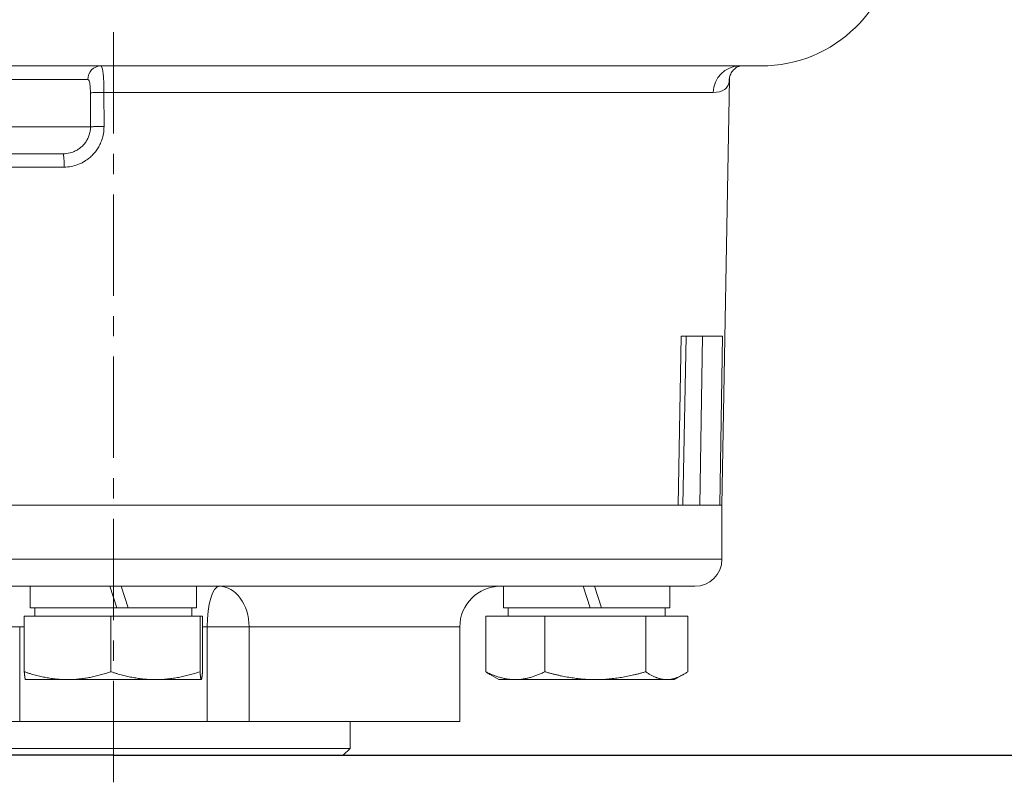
# Model space of a CAD drawing. Header units: millimetres. Extents: x -104 to 382, y -287 to 234.
# Tile 37 of 46: x -7 to 66, y -18 to 38. Entities that reach past the tile are written whole.
import ezdxf

# ---------------------------------------------------------------- set-up
doc = ezdxf.new("R2010")
doc.units = ezdxf.units.MM
for name, pattern in [('K5LT_AXLED', [12, 7.5, -1.5, 1.5, -1.5]), ('K5LT_BASIC', [0]), ('K5LT_THIN', [0])]:
    doc.linetypes.add(name, pattern=pattern)
doc.styles.add('KDIMTEXTSTYLE', font='GOST_AU.SHX', dxfattribs={"width": 0.96, "oblique": 15, "height": 5})
doc.dimstyles.new('KDIMSTYLE (1.00)', dxfattribs={"dimtxt": 5, "dimasz": 1, "dimexe": 2, "dimexo": 0, "dimgap": 1, "dimtad": 1, "dimtxsty": 'KDIMTEXTSTYLE', "dimsah": 1, "dimcen": 0, "dimdle": 1, "dimadec": 0, "dimazin": 0, "dimtfac": 0.667, "dimtmove": 0, "dimatfit": 3, "dimfxl": 1, "dimtvp": 1, "dimtolj": 1, "dimtzin": 0, "dimarcsym": 0})

# ---------------------------------------------------------------- blocks, each defined once
blk = doc.blocks.new('KDIMARROW_01')
blk.add_hatch(color=0).paths.add_polyline_path([(0, 0), (-5, 0.658), (-4.5, 0), (-5, -0.658)])
at = {"color": 0, "linetype": 'K5LT_THIN', "lineweight": 18}
for p, q in [((-4.5, 0), (-5, 0.658)), ((-5, 0.658), (0, 0)), ((0, 0), (-5, -0.658)), ((-5, -0.658), (-4.5, 0)), ((0, 0), (-1, 0))]:
    blk.add_line(p, q, dxfattribs=at)

msp = doc.modelspace()

# ---------------------------------------------------------------- linework, layer by layer
at = {"color": 30, "linetype": 'K5LT_AXLED', "lineweight": 18, "true_color": 0xff8000}
msp.add_line((0, -18), (0, 217.5), dxfattribs=at)
at = {"color": 150, "linetype": 'K5LT_BASIC', "lineweight": 20, "true_color": 0x0080ff}
for p, q in [((-12, 35), (47.89, 35)), ((8.567, 35), (10.358, 35)), ((21.043, 35), (21.748, 35)), ((45, 2.5), (45.55, 34.022)), ((-14, 28.5), (-3.72, 28.5)), ((41.994, 15), (42.181, 15)), ((45.052, 15), (41.994, 15)), ((42.349, 15), (42.119, 2.5)), ((-45, 2.5), (41.762, 2.5)), ((-45, 2.5), (41.762, 2.5)), ((31.676, 2.5), (28.072, 2.5)), ((40.235, 2.5), (38.323, 2.5)), ((41.762, 2.5), (42.119, 2.5)), ((41.762, 2.5), (44.848, 2.5)), ((43.373, 2.5), (42.119, 2.5)), ((43.373, 2.5), (44.848, 2.5)), ((44.848, 2.5), (44.886, 2.5)), ((45, 2.5), (44.848, 2.5)), ((44.848, 2.5), (44.886, 2.5)), ((44.886, 2.5), (45, 2.5)), ((45, -1.5), (45, 2.5)), ((-43, -3.5), (43, -3.5)), ((-6.15, -3.5), (-6.15, -5.1)), ((0.262, -5.1), (-0.258, -3.5)), ((0.582, -3.5), (1.102, -5.1)), ((6.15, -3.5), (6.15, -5.1)), ((28.85, -3.5), (28.85, -5.1)), ((35.262, -5.1), (34.742, -3.5)), ((35.582, -3.5), (36.102, -5.1)), ((41.15, -3.5), (41.15, -5.1)), ((-6.59, -5.7), (-6.59, -9.82)), ((-6.59, -5.7), (-0.184, -5.7)), ((-6.15, -5.1), (0.262, -5.1)), ((-5.8, -5.7), (-5.8, -5.1)), ((-0.184, -5.7), (-0.184, -9.82)), ((-0.184, -5.7), (6.406, -5.7)), ((0.262, -5.1), (1.102, -5.1)), ((1.102, -5.1), (6.15, -5.1)), ((5.8, -5.7), (5.8, -5.1)), ((6.406, -5.7), (6.59, -5.7)), ((6.406, -5.7), (6.406, -9.82)), ((6.59, -5.7), (6.59, -9.82)), ((27.531, -5.7), (27.531, -9.82)), ((27.531, -5.7), (31.909, -5.7)), ((28.85, -5.1), (35.262, -5.1)), ((29.2, -5.7), (29.2, -5.1)), ((31.909, -5.7), (39.377, -5.7)), ((31.909, -5.7), (31.909, -9.82)), ((35.262, -5.1), (36.102, -5.1)), ((36.102, -5.1), (41.15, -5.1)), ((39.377, -5.7), (42.469, -5.7)), ((39.377, -5.7), (39.377, -9.82)), ((40.8, -5.7), (40.8, -5.1)), ((42.469, -5.7), (42.469, -9.82)), ((25.617, -13.5), (25.617, -6.5)), ((28.5, -10.4), (27.867, -10.035)), ((41.5, -10.4), (42.133, -10.035)), ((-6.5, -10.4), (-6.505, -10.397)), ((-3.387, -10.4), (-6.5, -10.4)), ((3.111, -10.4), (-3.387, -10.4)), ((6.498, -10.4), (3.111, -10.4)), ((6.5, -10.4), (6.498, -10.4)), ((6.5, -10.4), (6.505, -10.397)), ((29.72, -10.4), (28.5, -10.4)), ((35.643, -10.4), (29.72, -10.4)), ((40.923, -10.4), (35.643, -10.4)), ((41.5, -10.4), (40.923, -10.4)), ((-10.029, -13.5), (-6.929, -13.5)), ((6.929, -13.5), (-6.929, -13.5)), ((6.929, -13.5), (10.029, -13.5)), ((25.617, -13.5), (10.029, -13.5)), ((17.5, -13.5), (17.5, -15.5)), ((17.5, -15.5), (-17.5, -15.5)), ((-17, -16), (17, -16)), ((17, -16), (17.5, -15.5))]:
    msp.add_line(p, q, dxfattribs=at)
at = {"color": 7, "linetype": 'K5LT_THIN', "lineweight": 18}
for p, q in [((-12, 34), (-1.892, 34)), ((45.549, 34.022), (45.55, 34.034)), ((-1.7, 33.017), (-1.693, 30.5)), ((-0.692, 30.517), (-0.699, 33.035)), ((-0.699, 33.035), (44.352, 33.035)), ((-1.693, 30.5), (-12.417, 30.5)), ((-16.583, 27.517), (-3.64, 27.517)), ((41.994, 15), (41.762, 2.5)), ((43.577, 15), (43.373, 2.5)), ((44.848, 2.5), (45.052, 15)), ((45, -1.5), (-45, -1.5)), ((-10.029, -6.5), (-6.929, -6.5)), ((-6.929, -6.5), (-6.59, -6.5)), ((-6.929, -13.5), (-6.929, -6.5)), ((6.59, -6.5), (6.929, -6.5)), ((6.929, -6.5), (6.929, -13.5)), ((6.929, -6.5), (10.029, -6.5)), ((10.029, -13.5), (10.029, -6.5)), ((10.029, -6.5), (25.617, -6.5))]:
    msp.add_line(p, q, dxfattribs=at)
at = {"color": 150, "linetype": 'K5LT_BASIC', "lineweight": 20, "true_color": 0x0080ff}
for centre, radius, start, end in [((47.89, 45), 10, 270, 358.5), ((43, -1.5), 2, 270, 0), ((28.617, -6.5), 3, 90, 180)]:
    msp.add_arc(centre, radius, start, end, dxfattribs=at)
at = {"color": 7, "linetype": 'K5LT_THIN', "lineweight": 18}
for centre, major_axis, ratio, start_param, end_param in [((-0.92, 34), (0, 1), 0.972015, 0, 1.570796), ((46.3, 33), (0, 2), 0.974067, 0, 1.553343), ((-3.72, 27.5), (0, 1), 0.080109, 4.729842, 6.283185), ((7.833, -6.5), (0, -3), 0.301252, 3.141593, 4.712389), ((7.833, -6.5), (0, 3), 0.732039, 4.712389, 6.283185)]:
    msp.add_ellipse(centre, major_axis=major_axis, ratio=ratio, start_param=start_param, end_param=end_param, dxfattribs=at)
for points, knots in [([(-0.699, 33.035), (-0.699, 33.217), (-0.704, 33.549), (-0.721, 33.965), (-0.743, 34.292), (-0.774, 34.594), (-0.819, 34.842), (-0.871, 34.976), (-0.905, 35), (-0.92, 35)], [0, 0, 0, 0, 0.174882, 0.31986, 0.428891, 0.553924, 0.734122, 0.890161, 1, 1, 1, 1]), ([(-1.892, 34), (-1.859, 34), (-1.807, 33.94), (-1.756, 33.757), (-1.728, 33.572), (-1.712, 33.39), (-1.702, 33.203), (-1.7, 33.076), (-1.7, 33.017)], [0, 0, 0, 0, 0.290758, 0.492937, 0.62714, 0.755977, 0.887131, 1, 1, 1, 1]), ([(44.352, 33.035), (44.712, 33.035), (45.13, 33.144), (45.366, 33.404), (45.425, 33.507)], [0, 0, 0, 0, 3.333333, 5, 5, 5, 5]), ([(45.425, 33.507), (45.474, 33.595), (45.527, 33.744), (45.545, 33.919), (45.548, 33.98)], [0, 0, 0, 0, 3.333333, 5, 5, 5, 5]), ([(-1.7, 33.017), (-1.681, 33.019), (-1.613, 33.023), (-1.462, 33.027), (-1.32, 33.03), (-1.189, 33.031), (-1.043, 33.033), (-0.877, 33.034), (-0.758, 33.035), (-0.699, 33.035)], [0, 0, 0, 0, 0.236971, 0.420264, 0.537715, 0.638174, 0.749853, 0.874456, 1, 1, 1, 1]), ([(-1.693, 30.5), (-1.693, 30.358), (-1.72, 30.105), (-1.824, 29.768), (-1.961, 29.489), (-2.134, 29.242), (-2.337, 29.028), (-2.566, 28.849), (-2.849, 28.685), (-3.236, 28.541), (-3.547, 28.5), (-3.72, 28.5)], [0, 0, 0, 0, 0.135556, 0.241304, 0.3338, 0.429927, 0.526819, 0.612161, 0.704815, 0.835508, 1, 1, 1, 1]), ([(-3.64, 27.517), (-3.467, 27.517), (-3.12, 27.55), (-2.639, 27.685), (-2.23, 27.875), (-1.904, 28.086), (-1.628, 28.317), (-1.383, 28.576), (-1.169, 28.868), (-0.987, 29.189), (-0.834, 29.562), (-0.72, 30.011), (-0.691, 30.342), (-0.692, 30.517)], [0, 0, 0, 0, 0.113187, 0.226373, 0.323429, 0.404354, 0.476076, 0.554727, 0.632748, 0.706658, 0.789404, 0.888333, 1, 1, 1, 1]), ([(-1.693, 30.5), (-1.68, 30.501), (-1.638, 30.504), (-1.547, 30.507), (-1.456, 30.509), (-1.356, 30.511), (-1.23, 30.513), (-1.071, 30.515), (-0.887, 30.517), (-0.757, 30.517), (-0.692, 30.517)], [0, 0, 0, 0, 0.172416, 0.304572, 0.396468, 0.48636, 0.597431, 0.724845, 0.86208, 1, 1, 1, 1])]:
    msp.add_open_spline(points, degree=3, knots=knots, dxfattribs=at)
at = {"color": 150, "linetype": 'K5LT_BASIC', "lineweight": 20, "true_color": 0x0080ff}
for points, knots in [([(46.343, 35), (46.337, 34.999), (46.332, 34.998), (46.317, 34.994), (46.308, 34.992), (46.277, 34.982), (46.251, 34.973), (46.175, 34.941), (46.12, 34.913), (46.038, 34.859), (46.014, 34.842), (45.945, 34.789), (45.902, 34.749), (45.819, 34.661), (45.78, 34.613), (45.71, 34.51), (45.678, 34.454), (45.626, 34.346), (45.605, 34.292), (45.575, 34.193), (45.564, 34.147), (45.551, 34.067), (45.55, 34.037), (45.549, 34.017)], [0.800469, 0.800469, 0.800469, 0.800469, 1.272719, 1.272719, 1.782271, 1.782271, 2.800938, 2.800938, 4.295595, 4.295595, 4.915389, 4.915389, 6.04644, 6.04644, 7.145523, 7.145523, 8.262342, 8.262342, 9.400064, 9.400064, 10.593386, 10.593386, 12, 12, 12, 12]), ([(-6.502, -10.399), (-6.503, -10.399), (-6.506, -10.396), (-6.511, -10.389), (-6.517, -10.375), (-6.523, -10.356), (-6.529, -10.332), (-6.535, -10.304), (-6.54, -10.272), (-6.546, -10.237), (-6.551, -10.198), (-6.557, -10.155), (-6.562, -10.109), (-6.568, -10.06), (-6.573, -10.006), (-6.579, -9.948), (-6.584, -9.886), (-6.588, -9.842), (-6.59, -9.82)], [0.0455562, 0.0455562, 0.0455562, 0.0455562, 0.0753725, 0.148425, 0.2192451, 0.2868539, 0.3527593, 0.4158487, 0.4774672, 0.5371155, 0.5962627, 0.6543558, 0.71195, 0.7689017, 0.8261252, 0.8836399, 0.9415521, 1, 1, 1, 1]), ([(-6.59, -9.82), (-6.518, -9.844), (-6.376, -9.891), (-6.166, -9.956), (-5.96, -10.017), (-5.759, -10.072), (-5.562, -10.123), (-5.368, -10.169), (-5.176, -10.211), (-4.984, -10.248), (-4.793, -10.282), (-4.601, -10.312), (-4.407, -10.338), (-4.21, -10.36), (-4.009, -10.377), (-3.805, -10.39), (-3.597, -10.398), (-3.457, -10.4), (-3.387, -10.4)], [0, 0, 0, 0, 0.062558, 0.124583, 0.185571, 0.245521, 0.304946, 0.364039, 0.423076, 0.482442, 0.541949, 0.602569, 0.664278, 0.727871, 0.79265, 0.859865, 0.928961, 1, 1, 1, 1]), ([(-3.387, -10.4), (-3.313, -10.4), (-3.166, -10.398), (-2.946, -10.389), (-2.731, -10.375), (-2.522, -10.356), (-2.318, -10.332), (-2.118, -10.304), (-1.922, -10.272), (-1.73, -10.237), (-1.539, -10.198), (-1.349, -10.155), (-1.159, -10.109), (-0.969, -10.06), (-0.777, -10.006), (-0.583, -9.948), (-0.385, -9.886), (-0.252, -9.842), (-0.184, -9.82)], [0, 0, 0, 0, 0.075372, 0.148425, 0.219245, 0.286854, 0.352759, 0.415849, 0.477467, 0.537116, 0.596263, 0.654356, 0.71195, 0.768902, 0.826125, 0.88364, 0.941552, 1, 1, 1, 1]), ([(-0.184, -9.82), (-0.111, -9.844), (0.036, -9.891), (0.252, -9.956), (0.464, -10.017), (0.67, -10.072), (0.873, -10.123), (1.073, -10.169), (1.271, -10.211), (1.468, -10.248), (1.664, -10.282), (1.862, -10.312), (2.062, -10.338), (2.265, -10.36), (2.471, -10.377), (2.681, -10.39), (2.895, -10.398), (3.039, -10.4), (3.111, -10.4)], [0, 0, 0, 0, 0.062558, 0.124583, 0.185571, 0.245521, 0.304946, 0.364039, 0.423076, 0.482442, 0.541949, 0.602569, 0.664278, 0.727871, 0.79265, 0.859865, 0.928961, 1, 1, 1, 1]), ([(3.111, -10.4), (3.187, -10.4), (3.338, -10.398), (3.565, -10.389), (3.786, -10.375), (4.001, -10.356), (4.211, -10.332), (4.417, -10.304), (4.618, -10.272), (4.816, -10.237), (5.012, -10.198), (5.208, -10.155), (5.403, -10.109), (5.599, -10.06), (5.796, -10.006), (5.996, -9.948), (6.199, -9.886), (6.337, -9.842), (6.406, -9.82)], [0, 0, 0, 0, 0.075372, 0.148425, 0.219245, 0.286854, 0.352759, 0.415849, 0.477467, 0.537116, 0.596263, 0.654356, 0.71195, 0.768902, 0.826125, 0.88364, 0.941552, 1, 1, 1, 1]), ([(6.406, -9.82), (6.408, -9.844), (6.412, -9.891), (6.418, -9.956), (6.424, -10.017), (6.43, -10.072), (6.435, -10.123), (6.441, -10.169), (6.447, -10.211), (6.452, -10.248), (6.458, -10.282), (6.463, -10.312), (6.469, -10.338), (6.474, -10.36), (6.48, -10.377), (6.486, -10.39), (6.492, -10.398), (6.496, -10.4), (6.498, -10.4)], [0, 0, 0, 0, 0.062558, 0.124583, 0.185571, 0.245521, 0.304946, 0.364039, 0.423076, 0.482442, 0.541949, 0.602569, 0.664278, 0.727871, 0.79265, 0.859865, 0.928961, 1, 1, 1, 1]), ([(6.502, -10.399), (6.503, -10.399), (6.506, -10.396), (6.511, -10.389), (6.517, -10.375), (6.523, -10.356), (6.529, -10.332), (6.535, -10.304), (6.54, -10.272), (6.546, -10.237), (6.551, -10.198), (6.557, -10.155), (6.562, -10.109), (6.568, -10.06), (6.573, -10.006), (6.579, -9.948), (6.584, -9.886), (6.588, -9.842), (6.59, -9.82)], [0.0455562, 0.0455562, 0.0455562, 0.0455562, 0.0753725, 0.148425, 0.2192451, 0.2868539, 0.3527593, 0.4158487, 0.4774672, 0.5371155, 0.5962627, 0.6543558, 0.71195, 0.7689017, 0.8261252, 0.8836399, 0.9415521, 1, 1, 1, 1]), ([(27.531, -9.82), (27.58, -9.844), (27.678, -9.891), (27.821, -9.956), (27.962, -10.017), (28.099, -10.072), (28.234, -10.123), (28.366, -10.169), (28.498, -10.211), (28.629, -10.248), (28.759, -10.282), (28.891, -10.312), (29.023, -10.338), (29.158, -10.36), (29.295, -10.377), (29.435, -10.39), (29.577, -10.398), (29.672, -10.4), (29.72, -10.4)], [0, 0, 0, 0, 0.062558, 0.124583, 0.185571, 0.245521, 0.304946, 0.364039, 0.423076, 0.482442, 0.541949, 0.602569, 0.664278, 0.727871, 0.79265, 0.859865, 0.928961, 1, 1, 1, 1]), ([(27.867, -10.035), (27.85, -10.025), (27.803, -9.997), (27.723, -9.948), (27.628, -9.886), (27.564, -9.842), (27.531, -9.82)], [0.7954979, 0.7954979, 0.7954979, 0.7954979, 0.8261252, 0.8836399, 0.9415521, 1, 1, 1, 1]), ([(29.72, -10.4), (29.771, -10.4), (29.871, -10.398), (30.021, -10.389), (30.168, -10.375), (30.312, -10.356), (30.451, -10.332), (30.588, -10.304), (30.721, -10.272), (30.853, -10.237), (30.983, -10.198), (31.113, -10.155), (31.243, -10.109), (31.373, -10.06), (31.504, -10.006), (31.637, -9.948), (31.772, -9.886), (31.863, -9.842), (31.909, -9.82)], [0, 0, 0, 0, 0.075372, 0.148425, 0.219245, 0.286854, 0.352759, 0.415849, 0.477467, 0.537116, 0.596263, 0.654356, 0.71195, 0.768902, 0.826125, 0.88364, 0.941552, 1, 1, 1, 1]), ([(31.909, -9.82), (31.992, -9.844), (32.159, -9.891), (32.404, -9.956), (32.643, -10.017), (32.877, -10.072), (33.107, -10.123), (33.333, -10.169), (33.558, -10.211), (33.781, -10.248), (34.004, -10.282), (34.228, -10.312), (34.455, -10.338), (34.684, -10.36), (34.918, -10.377), (35.156, -10.39), (35.399, -10.398), (35.561, -10.4), (35.643, -10.4)], [0, 0, 0, 0, 0.062558, 0.124583, 0.185571, 0.245521, 0.304946, 0.364039, 0.423076, 0.482442, 0.541949, 0.602569, 0.664278, 0.727871, 0.79265, 0.859865, 0.928961, 1, 1, 1, 1]), ([(35.643, -10.4), (35.73, -10.4), (35.901, -10.398), (36.157, -10.389), (36.408, -10.375), (36.652, -10.356), (36.89, -10.332), (37.123, -10.304), (37.351, -10.272), (37.576, -10.237), (37.798, -10.198), (38.02, -10.155), (38.241, -10.109), (38.463, -10.06), (38.686, -10.006), (38.913, -9.948), (39.144, -9.886), (39.299, -9.842), (39.377, -9.82)], [0, 0, 0, 0, 0.075372, 0.148425, 0.219245, 0.286854, 0.352759, 0.415849, 0.477467, 0.537116, 0.596263, 0.654356, 0.71195, 0.768902, 0.826125, 0.88364, 0.941552, 1, 1, 1, 1]), ([(39.377, -9.82), (39.412, -9.844), (39.481, -9.891), (39.582, -9.956), (39.681, -10.017), (39.778, -10.072), (39.873, -10.123), (39.967, -10.169), (40.06, -10.211), (40.152, -10.248), (40.245, -10.282), (40.337, -10.312), (40.431, -10.338), (40.526, -10.36), (40.623, -10.377), (40.722, -10.39), (40.822, -10.398), (40.889, -10.4), (40.923, -10.4)], [0, 0, 0, 0, 0.062558, 0.124583, 0.185571, 0.245521, 0.304946, 0.364039, 0.423076, 0.482442, 0.541949, 0.602569, 0.664278, 0.727871, 0.79265, 0.859865, 0.928961, 1, 1, 1, 1]), ([(40.923, -10.4), (40.959, -10.4), (41.03, -10.398), (41.136, -10.389), (41.24, -10.375), (41.341, -10.356), (41.439, -10.332), (41.536, -10.304), (41.63, -10.272), (41.723, -10.237), (41.815, -10.198), (41.907, -10.155), (41.998, -10.109), (42.074, -10.068), (42.119, -10.043), (42.133, -10.035)], [0, 0, 0, 0, 0.0753725, 0.148425, 0.2192451, 0.2868539, 0.3527593, 0.4158487, 0.4774672, 0.5371155, 0.5962627, 0.6543558, 0.71195, 0.7689017, 0.7954979, 0.7954979, 0.7954979, 0.7954979]), ([(42.133, -10.035), (42.15, -10.025), (42.197, -9.997), (42.277, -9.948), (42.372, -9.886), (42.436, -9.842), (42.469, -9.82)], [0.7954979, 0.7954979, 0.7954979, 0.7954979, 0.8261252, 0.8836399, 0.9415521, 1, 1, 1, 1])]:
    msp.add_open_spline(points, degree=3, knots=knots, dxfattribs=at)
at = {"color": 7, "linetype": 'K5LT_THIN', "lineweight": 18}
for points in [[(46.343, 35.001), (46.329, 35), (46.314, 35), (46.3, 35)], [(45.548, 33.98), (45.549, 33.994), (45.549, 34.008), (45.549, 34.022)]]:
    msp.add_open_spline(points, degree=3, dxfattribs=at)
at = {"color": 150, "linetype": 'K5LT_BASIC', "lineweight": 20, "true_color": 0x0080ff}
for points in [[(45.548, 33.98), (45.549, 33.994), (45.549, 34.008), (45.549, 34.022)], [(6.498, -10.4), (6.499, -10.4), (6.501, -10.4), (6.502, -10.399)]]:
    msp.add_open_spline(points, degree=3, dxfattribs=at)

# ---------------------------------------------------------------- dimensions: what is measured, and where the dimension line sits
at = {"color": 7}
for base, p1, p2, location in [((-95.856, 215.5), (0, -16), (0, 215.5), (-95.856, 99.75)), ((153.089, -16), (74, 62.5), (0, -16), (153.089, 23.25)), ((138.028, -16), (3, 52.5), (0, -16), (138.028, 18.25))]:
    msp.add_linear_dim(base=base, p1=p1, p2=p2, angle=90, location=location, dimstyle='KDIMSTYLE (1.00)', override={"dimexo": 0, "dimpost": '\\H5.0;\\W0.965;\\Q15;<>', "dimblk1": 'KDIMARROW_01', "dimblk2": 'KDIMARROW_01', "dimse1": 0, "dimse2": 0, "dimclrt": 7, "dimtolj": 1}, dxfattribs=at).render()

doc.saveas('drawing.dxf')
